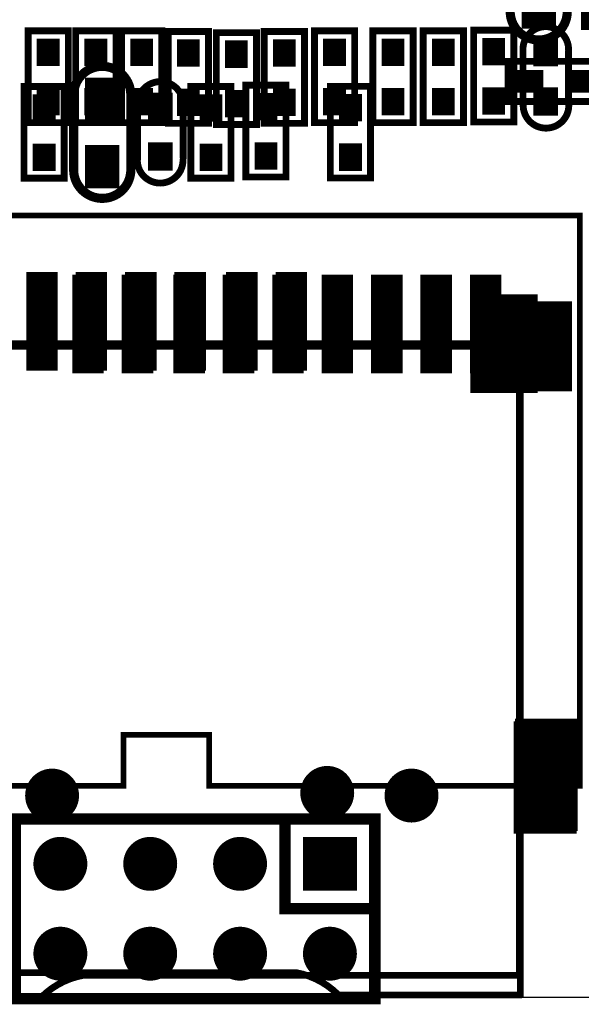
# Model space of a CAD drawing. Extents: x 68 to 180, y 55 to 144.
# Tile 4 of 27: x 111 to 124, y 56 to 78. Entities that reach past the tile are written whole.
import ezdxf

# ---------------------------------------------------------------- set-up
doc = ezdxf.new("R2010")
doc.units = 0
doc.header["$MEASUREMENT"] = 0
doc.layers.get('0').update_dxf_attribs({"linetype": 'CONTINUOUS'})
for name, color, linetype in [('BOARD_OUTLINE_00', 2, 'CONTINUOUS'), ('DRIL_PLTE_THRU_01', 16, 'CONTINUOUS'), ('DRIL_PLTE_THRU_02', 4, 'CONTINUOUS'), ('DRIL_PLTE_THRU_03', 96, 'CONTINUOUS'), ('DRIL_PLTE_THRU_04', 136, 'CONTINUOUS'), ('DRIL_PLTE_THRU_05', 34, 'CONTINUOUS'), ('DRIL_PLTE_THRU_06', 176, 'CONTINUOUS'), ('DRIL_SYMBOL', 2, 'CONTINUOUS'), ('PADS_BOT', 5, 'CONTINUOUS'), ('PADS_INNER', 1, 'CONTINUOUS'), ('PADS_TOP', 1, 'CONTINUOUS'), ('PART_BOT_2DLINE_00', 253, 'CONTINUOUS'), ('PART_TOP_2DLINE_00', 67, 'CONTINUOUS')]:
    doc.layers.add(name, color=color, linetype=linetype)

# ---------------------------------------------------------------- blocks, each defined once
blk = doc.blocks.new('BOARD_5728')
at = {"layer": 'BOARD_OUTLINE_00', "const_width": 0.0254}
blk.add_lwpolyline([(0, -12.664, -0.306685), (1, -11.664), (110.44, -11.664, -0.233627), (111.44, -12.664), (111.44, -92.464, -0.199366), (110.44, -93.464), (1, -93.464, -0.298113), (0, -92.464), (0, -85.073), (12, -85.073), (12, -50.989), (2.337, -50.989), (2.356, -32.194), (0, -32.194)], format="xyb", close=True, dxfattribs=at)
blk = doc.blocks.new('SMOOTH_0$2032')
at = {"const_width": 0.1016}
blk.add_lwpolyline([(-0.0508, 0, 1), (0.0508, 0, 1)], format="xyb", close=True, dxfattribs=at)
blk = doc.blocks.new('PART_BODY_TOP_5734')
at = {"layer": 'PART_TOP_2DLINE_00', "const_width": 0.2032}
blk.add_lwpolyline([(-0.025146, 0.635), (1.575054, 0.635, -1.036434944), (1.575054, -0.635), (-0.025146, -0.635, -1.07236871)], format="xyb", close=True, dxfattribs=at)
at = {"layer": 'PART_TOP_2DLINE_00'}
for p in [(-0.025146, 0.635), (1.575054, 0.635), (-0.025146, -0.635), (1.575054, -0.635)]:
    blk.add_blockref('SMOOTH_0$2032', p, dxfattribs=at)
blk = doc.blocks.new('DRIL_HOLE_0')
blk.add_lwpolyline([(0, 0, 1), (0, 0, 1)], format="xyb", close=True)
blk = doc.blocks.new('PAD_0')
blk.add_lwpolyline([(0, 0, 1), (0, 0, 1)], format="xyb", close=True)
blk = doc.blocks.new('PAD_7')
at = {"const_width": 0.762}
blk.add_lwpolyline([(-0.4826, 0), (0.4826, 0)], dxfattribs=at)
blk = doc.blocks.new('STK_TOP_19')
at = {"layer": 'DRIL_PLTE_THRU_01'}
blk.add_blockref('DRIL_HOLE_0', (0, 0), dxfattribs=at)
at = {"layer": 'DRIL_PLTE_THRU_02'}
blk.add_blockref('DRIL_HOLE_0', (0, 0), dxfattribs=at)
at = {"layer": 'DRIL_PLTE_THRU_03'}
blk.add_blockref('DRIL_HOLE_0', (0, 0), dxfattribs=at)
at = {"layer": 'DRIL_PLTE_THRU_04'}
blk.add_blockref('DRIL_HOLE_0', (0, 0), dxfattribs=at)
at = {"layer": 'DRIL_PLTE_THRU_05'}
blk.add_blockref('DRIL_HOLE_0', (0, 0), dxfattribs=at)
at = {"layer": 'DRIL_PLTE_THRU_06'}
blk.add_blockref('DRIL_HOLE_0', (0, 0), dxfattribs=at)
at = {"layer": 'PADS_BOT'}
blk.add_blockref('PAD_0', (0, 0), dxfattribs=at)
at = {"layer": 'PADS_INNER'}
blk.add_blockref('PAD_0', (0, 0), dxfattribs=at)
at = {"layer": 'PADS_TOP'}
blk.add_blockref('PAD_7', (0, 0), dxfattribs=at)
blk = doc.blocks.new('SYM_TOP_17')
for name, p in [('PART_BODY_TOP_5734', (0, 0)), ('STK_TOP_19', (0, 0)), ('STK_TOP_19', (1.500124, 0))]:
    blk.add_blockref(name, p)
blk = doc.blocks.new('PART_TOP_14')
blk.add_blockref('SYM_TOP_17', (0, 0))
blk = doc.blocks.new('SMOOTH_0$1524')
at = {"const_width": 0.0762}
blk.add_lwpolyline([(-0.0381, 0, 1), (0.0381, 0, 1)], format="xyb", close=True, dxfattribs=at)
blk = doc.blocks.new('PART_BODY_TOP_5761')
at = {"layer": 'PART_TOP_2DLINE_00', "const_width": 0.152}
for points in [[(-7.35, 10), (7.35, 10)], [(-7.35, 10), (-7.35, -4)], [(7.35, 10), (7.35, -4.5)]]:
    blk.add_lwpolyline(points, dxfattribs=at)
blk.add_lwpolyline([(-7.35, -4), (2.35, -4, -0.156149), (3.3, -4.5), (7.35, -4.5)], format="xyb", dxfattribs=at)
at = {"layer": 'PART_TOP_2DLINE_00'}
for p in [(-7.35, 10), (-7.35, 10), (7.35, 10), (7.35, 10), (-7.35, -4), (-7.35, -4), (2.35, -4), (3.3, -4.5), (7.35, -4.5), (7.35, -4.5)]:
    blk.add_blockref('SMOOTH_0$1524', p, dxfattribs=at)
blk = doc.blocks.new('PAD_40')
at = {"const_width": 0.7}
blk.add_lwpolyline([(-1.1, 0), (1.1, 0)], dxfattribs=at)
blk = doc.blocks.new('STK_TOP_56')
at = {"layer": 'DRIL_PLTE_THRU_01'}
blk.add_blockref('DRIL_HOLE_0', (0, 0), dxfattribs=at)
at = {"layer": 'DRIL_PLTE_THRU_02'}
blk.add_blockref('DRIL_HOLE_0', (0, 0), dxfattribs=at)
at = {"layer": 'DRIL_PLTE_THRU_03'}
blk.add_blockref('DRIL_HOLE_0', (0, 0), dxfattribs=at)
at = {"layer": 'DRIL_PLTE_THRU_04'}
blk.add_blockref('DRIL_HOLE_0', (0, 0), dxfattribs=at)
at = {"layer": 'DRIL_PLTE_THRU_05'}
blk.add_blockref('DRIL_HOLE_0', (0, 0), dxfattribs=at)
at = {"layer": 'DRIL_PLTE_THRU_06'}
blk.add_blockref('DRIL_HOLE_0', (0, 0), dxfattribs=at)
at = {"layer": 'PADS_BOT'}
blk.add_blockref('PAD_0', (0, 0), dxfattribs=at)
at = {"layer": 'PADS_INNER'}
blk.add_blockref('PAD_0', (0, 0), dxfattribs=at)
at = {"layer": 'PADS_TOP', "rotation": 90}
blk.add_blockref('PAD_40', (0, 0), dxfattribs=at)
blk = doc.blocks.new('PAD_41')
at = {"const_width": 1.2}
blk.add_lwpolyline([(-1, 0), (1, 0)], dxfattribs=at)
blk = doc.blocks.new('STK_TOP_57')
at = {"layer": 'DRIL_PLTE_THRU_01'}
blk.add_blockref('DRIL_HOLE_0', (0, 0), dxfattribs=at)
at = {"layer": 'DRIL_PLTE_THRU_02'}
blk.add_blockref('DRIL_HOLE_0', (0, 0), dxfattribs=at)
at = {"layer": 'DRIL_PLTE_THRU_03'}
blk.add_blockref('DRIL_HOLE_0', (0, 0), dxfattribs=at)
at = {"layer": 'DRIL_PLTE_THRU_04'}
blk.add_blockref('DRIL_HOLE_0', (0, 0), dxfattribs=at)
at = {"layer": 'DRIL_PLTE_THRU_05'}
blk.add_blockref('DRIL_HOLE_0', (0, 0), dxfattribs=at)
at = {"layer": 'DRIL_PLTE_THRU_06'}
blk.add_blockref('DRIL_HOLE_0', (0, 0), dxfattribs=at)
at = {"layer": 'PADS_BOT'}
blk.add_blockref('PAD_0', (0, 0), dxfattribs=at)
at = {"layer": 'PADS_INNER'}
blk.add_blockref('PAD_0', (0, 0), dxfattribs=at)
at = {"layer": 'PADS_TOP', "rotation": 90}
blk.add_blockref('PAD_41', (0, 0), dxfattribs=at)
blk = doc.blocks.new('PAD_42')
at = {"const_width": 1.397}
blk.add_lwpolyline([(-1.25, 0), (1.25, 0)], dxfattribs=at)
blk = doc.blocks.new('STK_TOP_58')
at = {"layer": 'DRIL_PLTE_THRU_01'}
blk.add_blockref('DRIL_HOLE_0', (0, 0), dxfattribs=at)
at = {"layer": 'DRIL_PLTE_THRU_02'}
blk.add_blockref('DRIL_HOLE_0', (0, 0), dxfattribs=at)
at = {"layer": 'DRIL_PLTE_THRU_03'}
blk.add_blockref('DRIL_HOLE_0', (0, 0), dxfattribs=at)
at = {"layer": 'DRIL_PLTE_THRU_04'}
blk.add_blockref('DRIL_HOLE_0', (0, 0), dxfattribs=at)
at = {"layer": 'DRIL_PLTE_THRU_05'}
blk.add_blockref('DRIL_HOLE_0', (0, 0), dxfattribs=at)
at = {"layer": 'DRIL_PLTE_THRU_06'}
blk.add_blockref('DRIL_HOLE_0', (0, 0), dxfattribs=at)
at = {"layer": 'PADS_BOT'}
blk.add_blockref('PAD_0', (0, 0), dxfattribs=at)
at = {"layer": 'PADS_INNER'}
blk.add_blockref('PAD_0', (0, 0), dxfattribs=at)
at = {"layer": 'PADS_TOP', "rotation": 90}
blk.add_blockref('PAD_42', (0, 0), dxfattribs=at)
blk = doc.blocks.new('PAD_43')
at = {"const_width": 1.5}
blk.add_lwpolyline([(-1.1, 0), (1.1, 0)], dxfattribs=at)
blk = doc.blocks.new('STK_TOP_59')
at = {"layer": 'DRIL_PLTE_THRU_01'}
blk.add_blockref('DRIL_HOLE_0', (0, 0), dxfattribs=at)
at = {"layer": 'DRIL_PLTE_THRU_02'}
blk.add_blockref('DRIL_HOLE_0', (0, 0), dxfattribs=at)
at = {"layer": 'DRIL_PLTE_THRU_03'}
blk.add_blockref('DRIL_HOLE_0', (0, 0), dxfattribs=at)
at = {"layer": 'DRIL_PLTE_THRU_04'}
blk.add_blockref('DRIL_HOLE_0', (0, 0), dxfattribs=at)
at = {"layer": 'DRIL_PLTE_THRU_05'}
blk.add_blockref('DRIL_HOLE_0', (0, 0), dxfattribs=at)
at = {"layer": 'DRIL_PLTE_THRU_06'}
blk.add_blockref('DRIL_HOLE_0', (0, 0), dxfattribs=at)
at = {"layer": 'PADS_BOT'}
blk.add_blockref('PAD_0', (0, 0), dxfattribs=at)
at = {"layer": 'PADS_INNER'}
blk.add_blockref('PAD_0', (0, 0), dxfattribs=at)
at = {"layer": 'PADS_TOP', "rotation": 90}
blk.add_blockref('PAD_43', (0, 0), dxfattribs=at)
blk = doc.blocks.new('DRIL_SYMBOL_1$2')
at = {"layer": 'DRIL_SYMBOL', "const_width": 0.0508}
for points in [[(0, -0.254), (0, 0.254)], [(-0.254, 0), (0.254, 0)]]:
    blk.add_lwpolyline(points, dxfattribs=at)
blk = doc.blocks.new('DRIL_HOLE_1$2')
at = {"const_width": 0.6}
blk.add_lwpolyline([(-0.3, 0, 1), (0.3, 0, 1)], format="xyb", close=True, dxfattribs=at)
blk.add_blockref('DRIL_SYMBOL_1$2', (0, 0))
blk = doc.blocks.new('PAD_11')
at = {"const_width": 0.6}
blk.add_lwpolyline([(0, -0.3, 1), (0, 0.3, 1)], format="xyb", close=True, dxfattribs=at)
blk = doc.blocks.new('STK_TOP_60')
at = {"layer": 'DRIL_PLTE_THRU_01'}
blk.add_blockref('DRIL_HOLE_1$2', (0, 0), dxfattribs=at)
at = {"layer": 'DRIL_PLTE_THRU_02'}
blk.add_blockref('DRIL_HOLE_1$2', (0, 0), dxfattribs=at)
at = {"layer": 'DRIL_PLTE_THRU_03'}
blk.add_blockref('DRIL_HOLE_1$2', (0, 0), dxfattribs=at)
at = {"layer": 'DRIL_PLTE_THRU_04'}
blk.add_blockref('DRIL_HOLE_1$2', (0, 0), dxfattribs=at)
at = {"layer": 'DRIL_PLTE_THRU_05'}
blk.add_blockref('DRIL_HOLE_1$2', (0, 0), dxfattribs=at)
at = {"layer": 'DRIL_PLTE_THRU_06'}
blk.add_blockref('DRIL_HOLE_1$2', (0, 0), dxfattribs=at)
at = {"layer": 'PADS_BOT'}
blk.add_blockref('PAD_11', (0, 0), dxfattribs=at)
at = {"layer": 'PADS_INNER'}
blk.add_blockref('PAD_11', (0, 0), dxfattribs=at)
at = {"layer": 'PADS_TOP'}
blk.add_blockref('PAD_11', (0, 0), dxfattribs=at)
blk = doc.blocks.new('SYM_TOP_44')
for name, p in [('STK_TOP_56', (-6.6, 10.5)), ('STK_TOP_56', (-5.5, 10.5)), ('STK_TOP_56', (-4.4, 10.5)), ('STK_TOP_56', (-3.3, 10.5)), ('STK_TOP_56', (-2.2, 10.5)), ('STK_TOP_56', (-1.1, 10.5)), ('STK_TOP_56', (0, 10.5)), ('STK_TOP_56', (1.15, 10.5)), ('STK_TOP_56', (2.25, 10.5)), ('STK_TOP_59', (6.985, 9.99998)), ('STK_TOP_57', (-7.9248, 9.99998)), ('PART_BODY_TOP_5761', (0, 0)), ('STK_TOP_58', (-7.9248, 0.40005)), ('STK_TOP_58', (7.9248, 0.40005)), ('STK_TOP_60', (-4.95, 0)), ('STK_TOP_60', (3.05, 0))]:
    blk.add_blockref(name, p)
blk = doc.blocks.new('PART_TOP_92')
blk.add_blockref('SYM_TOP_44', (0, 0))
blk = doc.blocks.new('PART_BODY_BOT_5761')
at = {"layer": 'PART_BOT_2DLINE_00', "const_width": 0.152}
for points in [[(-7.35, 10), (7.35, 10)], [(-7.35, 10), (-7.35, -4)], [(7.35, 10), (7.35, -4.5)]]:
    blk.add_lwpolyline(points, dxfattribs=at)
blk.add_lwpolyline([(-7.35, -4), (2.35, -4, -0.156149), (3.3, -4.5), (7.35, -4.5)], format="xyb", dxfattribs=at)
at = {"layer": 'PART_BOT_2DLINE_00'}
for p in [(-7.35, 10), (-7.35, 10), (7.35, 10), (7.35, 10), (-7.35, -4), (-7.35, -4), (2.35, -4), (3.3, -4.5), (7.35, -4.5), (7.35, -4.5)]:
    blk.add_blockref('SMOOTH_0$1524', p, dxfattribs=at)
blk = doc.blocks.new('STK_BOT_56')
at = {"layer": 'DRIL_PLTE_THRU_01'}
blk.add_blockref('DRIL_HOLE_0', (0, 0), dxfattribs=at)
at = {"layer": 'DRIL_PLTE_THRU_02'}
blk.add_blockref('DRIL_HOLE_0', (0, 0), dxfattribs=at)
at = {"layer": 'DRIL_PLTE_THRU_03'}
blk.add_blockref('DRIL_HOLE_0', (0, 0), dxfattribs=at)
at = {"layer": 'DRIL_PLTE_THRU_04'}
blk.add_blockref('DRIL_HOLE_0', (0, 0), dxfattribs=at)
at = {"layer": 'DRIL_PLTE_THRU_05'}
blk.add_blockref('DRIL_HOLE_0', (0, 0), dxfattribs=at)
at = {"layer": 'DRIL_PLTE_THRU_06'}
blk.add_blockref('DRIL_HOLE_0', (0, 0), dxfattribs=at)
at = {"layer": 'PADS_BOT', "rotation": 90}
blk.add_blockref('PAD_40', (0, 0), dxfattribs=at)
at = {"layer": 'PADS_INNER'}
blk.add_blockref('PAD_0', (0, 0), dxfattribs=at)
at = {"layer": 'PADS_TOP'}
blk.add_blockref('PAD_0', (0, 0), dxfattribs=at)
blk = doc.blocks.new('STK_BOT_57')
at = {"layer": 'DRIL_PLTE_THRU_01'}
blk.add_blockref('DRIL_HOLE_0', (0, 0), dxfattribs=at)
at = {"layer": 'DRIL_PLTE_THRU_02'}
blk.add_blockref('DRIL_HOLE_0', (0, 0), dxfattribs=at)
at = {"layer": 'DRIL_PLTE_THRU_03'}
blk.add_blockref('DRIL_HOLE_0', (0, 0), dxfattribs=at)
at = {"layer": 'DRIL_PLTE_THRU_04'}
blk.add_blockref('DRIL_HOLE_0', (0, 0), dxfattribs=at)
at = {"layer": 'DRIL_PLTE_THRU_05'}
blk.add_blockref('DRIL_HOLE_0', (0, 0), dxfattribs=at)
at = {"layer": 'DRIL_PLTE_THRU_06'}
blk.add_blockref('DRIL_HOLE_0', (0, 0), dxfattribs=at)
at = {"layer": 'PADS_BOT', "rotation": 90}
blk.add_blockref('PAD_41', (0, 0), dxfattribs=at)
at = {"layer": 'PADS_INNER'}
blk.add_blockref('PAD_0', (0, 0), dxfattribs=at)
at = {"layer": 'PADS_TOP'}
blk.add_blockref('PAD_0', (0, 0), dxfattribs=at)
blk = doc.blocks.new('STK_BOT_58')
at = {"layer": 'DRIL_PLTE_THRU_01'}
blk.add_blockref('DRIL_HOLE_0', (0, 0), dxfattribs=at)
at = {"layer": 'DRIL_PLTE_THRU_02'}
blk.add_blockref('DRIL_HOLE_0', (0, 0), dxfattribs=at)
at = {"layer": 'DRIL_PLTE_THRU_03'}
blk.add_blockref('DRIL_HOLE_0', (0, 0), dxfattribs=at)
at = {"layer": 'DRIL_PLTE_THRU_04'}
blk.add_blockref('DRIL_HOLE_0', (0, 0), dxfattribs=at)
at = {"layer": 'DRIL_PLTE_THRU_05'}
blk.add_blockref('DRIL_HOLE_0', (0, 0), dxfattribs=at)
at = {"layer": 'DRIL_PLTE_THRU_06'}
blk.add_blockref('DRIL_HOLE_0', (0, 0), dxfattribs=at)
at = {"layer": 'PADS_BOT', "rotation": 90}
blk.add_blockref('PAD_42', (0, 0), dxfattribs=at)
at = {"layer": 'PADS_INNER'}
blk.add_blockref('PAD_0', (0, 0), dxfattribs=at)
at = {"layer": 'PADS_TOP'}
blk.add_blockref('PAD_0', (0, 0), dxfattribs=at)
blk = doc.blocks.new('STK_BOT_59')
at = {"layer": 'DRIL_PLTE_THRU_01'}
blk.add_blockref('DRIL_HOLE_0', (0, 0), dxfattribs=at)
at = {"layer": 'DRIL_PLTE_THRU_02'}
blk.add_blockref('DRIL_HOLE_0', (0, 0), dxfattribs=at)
at = {"layer": 'DRIL_PLTE_THRU_03'}
blk.add_blockref('DRIL_HOLE_0', (0, 0), dxfattribs=at)
at = {"layer": 'DRIL_PLTE_THRU_04'}
blk.add_blockref('DRIL_HOLE_0', (0, 0), dxfattribs=at)
at = {"layer": 'DRIL_PLTE_THRU_05'}
blk.add_blockref('DRIL_HOLE_0', (0, 0), dxfattribs=at)
at = {"layer": 'DRIL_PLTE_THRU_06'}
blk.add_blockref('DRIL_HOLE_0', (0, 0), dxfattribs=at)
at = {"layer": 'PADS_BOT', "rotation": 90}
blk.add_blockref('PAD_43', (0, 0), dxfattribs=at)
at = {"layer": 'PADS_INNER'}
blk.add_blockref('PAD_0', (0, 0), dxfattribs=at)
at = {"layer": 'PADS_TOP'}
blk.add_blockref('PAD_0', (0, 0), dxfattribs=at)
blk = doc.blocks.new('STK_BOT_60')
at = {"layer": 'DRIL_PLTE_THRU_01'}
blk.add_blockref('DRIL_HOLE_1$2', (0, 0), dxfattribs=at)
at = {"layer": 'DRIL_PLTE_THRU_02'}
blk.add_blockref('DRIL_HOLE_1$2', (0, 0), dxfattribs=at)
at = {"layer": 'DRIL_PLTE_THRU_03'}
blk.add_blockref('DRIL_HOLE_1$2', (0, 0), dxfattribs=at)
at = {"layer": 'DRIL_PLTE_THRU_04'}
blk.add_blockref('DRIL_HOLE_1$2', (0, 0), dxfattribs=at)
at = {"layer": 'DRIL_PLTE_THRU_05'}
blk.add_blockref('DRIL_HOLE_1$2', (0, 0), dxfattribs=at)
at = {"layer": 'DRIL_PLTE_THRU_06'}
blk.add_blockref('DRIL_HOLE_1$2', (0, 0), dxfattribs=at)
at = {"layer": 'PADS_BOT'}
blk.add_blockref('PAD_11', (0, 0), dxfattribs=at)
at = {"layer": 'PADS_INNER'}
blk.add_blockref('PAD_11', (0, 0), dxfattribs=at)
at = {"layer": 'PADS_TOP'}
blk.add_blockref('PAD_11', (0, 0), dxfattribs=at)
blk = doc.blocks.new('SYM_BOT_44')
for name, p in [('STK_BOT_56', (-6.6, 10.5)), ('STK_BOT_56', (-5.5, 10.5)), ('STK_BOT_56', (-4.4, 10.5)), ('STK_BOT_56', (-3.3, 10.5)), ('STK_BOT_56', (-2.2, 10.5)), ('STK_BOT_56', (-1.1, 10.5)), ('STK_BOT_56', (0, 10.5)), ('STK_BOT_56', (1.15, 10.5)), ('STK_BOT_56', (2.25, 10.5)), ('STK_BOT_59', (6.985, 9.99998)), ('STK_BOT_57', (-7.9248, 9.99998)), ('PART_BODY_BOT_5761', (0, 0)), ('STK_BOT_58', (-7.9248, 0.40005)), ('STK_BOT_58', (7.9248, 0.40005)), ('STK_BOT_60', (-4.95, 0)), ('STK_BOT_60', (3.05, 0))]:
    blk.add_blockref(name, p)
blk = doc.blocks.new('PART_BOT_93')
blk.add_blockref('SYM_BOT_44', (0, 0))
blk = doc.blocks.new('PART_BODY_TOP_5731')
at = {"layer": 'PART_TOP_2DLINE_00', "const_width": 0.152}
blk.add_lwpolyline([(-1.028, -0.449), (-1.028, 0.446), (1.015, 0.446), (1.015, -0.449)], close=True, dxfattribs=at)
at = {"layer": 'PART_TOP_2DLINE_00'}
for p in [(-1.028, 0.446), (1.015, 0.446), (-1.028, -0.449), (1.015, -0.449)]:
    blk.add_blockref('SMOOTH_0$1524', p, dxfattribs=at)
blk = doc.blocks.new('PAD_1')
at = {"const_width": 0.508}
blk.add_lwpolyline([(-0.305, 0), (0.305, 0)], dxfattribs=at)
blk = doc.blocks.new('STK_TOP_14')
at = {"layer": 'DRIL_PLTE_THRU_01'}
blk.add_blockref('DRIL_HOLE_0', (0, 0), dxfattribs=at)
at = {"layer": 'DRIL_PLTE_THRU_02'}
blk.add_blockref('DRIL_HOLE_0', (0, 0), dxfattribs=at)
at = {"layer": 'DRIL_PLTE_THRU_03'}
blk.add_blockref('DRIL_HOLE_0', (0, 0), dxfattribs=at)
at = {"layer": 'DRIL_PLTE_THRU_04'}
blk.add_blockref('DRIL_HOLE_0', (0, 0), dxfattribs=at)
at = {"layer": 'DRIL_PLTE_THRU_05'}
blk.add_blockref('DRIL_HOLE_0', (0, 0), dxfattribs=at)
at = {"layer": 'DRIL_PLTE_THRU_06'}
blk.add_blockref('DRIL_HOLE_0', (0, 0), dxfattribs=at)
at = {"layer": 'PADS_BOT'}
blk.add_blockref('PAD_0', (0, 0), dxfattribs=at)
at = {"layer": 'PADS_INNER'}
blk.add_blockref('PAD_0', (0, 0), dxfattribs=at)
at = {"layer": 'PADS_TOP'}
blk.add_blockref('PAD_1', (0, 0), dxfattribs=at)
blk = doc.blocks.new('SYM_TOP_14')
for name, p in [('PART_BODY_TOP_5731', (0, 0)), ('STK_TOP_14', (-0.55, 0)), ('STK_TOP_14', (0.55, 0))]:
    blk.add_blockref(name, p)
blk = doc.blocks.new('PART_TOP_145')
blk.add_blockref('SYM_TOP_14', (0, 0))
blk = doc.blocks.new('PART_BODY_BOT_5731')
at = {"layer": 'PART_BOT_2DLINE_00', "const_width": 0.152}
blk.add_lwpolyline([(-1.028, -0.449), (-1.028, 0.446), (1.015, 0.446), (1.015, -0.449)], close=True, dxfattribs=at)
at = {"layer": 'PART_BOT_2DLINE_00'}
for p in [(-1.028, 0.446), (1.015, 0.446), (-1.028, -0.449), (1.015, -0.449)]:
    blk.add_blockref('SMOOTH_0$1524', p, dxfattribs=at)
blk = doc.blocks.new('STK_BOT_14')
at = {"layer": 'DRIL_PLTE_THRU_01'}
blk.add_blockref('DRIL_HOLE_0', (0, 0), dxfattribs=at)
at = {"layer": 'DRIL_PLTE_THRU_02'}
blk.add_blockref('DRIL_HOLE_0', (0, 0), dxfattribs=at)
at = {"layer": 'DRIL_PLTE_THRU_03'}
blk.add_blockref('DRIL_HOLE_0', (0, 0), dxfattribs=at)
at = {"layer": 'DRIL_PLTE_THRU_04'}
blk.add_blockref('DRIL_HOLE_0', (0, 0), dxfattribs=at)
at = {"layer": 'DRIL_PLTE_THRU_05'}
blk.add_blockref('DRIL_HOLE_0', (0, 0), dxfattribs=at)
at = {"layer": 'DRIL_PLTE_THRU_06'}
blk.add_blockref('DRIL_HOLE_0', (0, 0), dxfattribs=at)
at = {"layer": 'PADS_BOT'}
blk.add_blockref('PAD_1', (0, 0), dxfattribs=at)
at = {"layer": 'PADS_INNER'}
blk.add_blockref('PAD_0', (0, 0), dxfattribs=at)
at = {"layer": 'PADS_TOP'}
blk.add_blockref('PAD_0', (0, 0), dxfattribs=at)
blk = doc.blocks.new('SYM_BOT_14')
for name, p in [('PART_BODY_BOT_5731', (0, 0)), ('STK_BOT_14', (-0.55, 0)), ('STK_BOT_14', (0.55, 0))]:
    blk.add_blockref(name, p)
blk = doc.blocks.new('PART_BOT_146')
blk.add_blockref('SYM_BOT_14', (0, 0))
blk = doc.blocks.new('PART_TOP_147')
blk.add_blockref('SYM_TOP_14', (0, 0))
blk = doc.blocks.new('PART_BOT_148')
blk.add_blockref('SYM_BOT_14', (0, 0))
blk = doc.blocks.new('PART_BOT_149')
blk.add_blockref('SYM_BOT_14', (0, 0))
blk = doc.blocks.new('PART_BOT_150')
blk.add_blockref('SYM_BOT_14', (0, 0))
blk = doc.blocks.new('PART_TOP_151')
blk.add_blockref('SYM_TOP_14', (0, 0))
blk = doc.blocks.new('PART_BOT_152')
blk.add_blockref('SYM_BOT_14', (0, 0))
blk = doc.blocks.new('PART_TOP_153')
blk.add_blockref('SYM_TOP_14', (0, 0))
blk = doc.blocks.new('PART_BOT_155')
blk.add_blockref('SYM_BOT_14', (0, 0))
blk = doc.blocks.new('PART_BOT_156')
blk.add_blockref('SYM_BOT_14', (0, 0))
blk = doc.blocks.new('PART_BOT_160')
blk.add_blockref('SYM_BOT_14', (0, 0))
blk = doc.blocks.new('PART_BOT_161')
blk.add_blockref('SYM_BOT_14', (0, 0))
blk = doc.blocks.new('PART_BOT_163')
blk.add_blockref('SYM_BOT_14', (0, 0))
blk = doc.blocks.new('PART_TOP_195')
blk.add_blockref('SYM_TOP_14', (0, 0))
blk = doc.blocks.new('SMOOTH_0$150114')
at = {"const_width": 0.075057}
blk.add_lwpolyline([(-0.037528, 0, 1), (0.037528, 0, 1)], format="xyb", close=True, dxfattribs=at)
blk = doc.blocks.new('PART_BODY_TOP_5781')
at = {"layer": 'PART_TOP_2DLINE_00', "const_width": 0.15}
blk.add_lwpolyline([(-1.275, 0.6), (1.35, 0.6), (1.35, -0.6), (-1.35, -0.6), (-1.35, 0.6), (-1.206, 0.6)], close=True, dxfattribs=at)
blk.add_lwpolyline([(-0.783, -0.312, 1), (-1.117, -0.312, 1)], format="xyb", close=True, dxfattribs=at)
at = {"layer": 'PART_TOP_2DLINE_00'}
for p in [(-1.35, 0.6), (-1.275, 0.6), (-1.206, 0.6), (1.35, 0.6), (-1.35, -0.6), (1.35, -0.6)]:
    blk.add_blockref('SMOOTH_0$150114', p, dxfattribs=at)
blk = doc.blocks.new('PAD_65')
at = {"const_width": 0.4}
blk.add_lwpolyline([(-0.45, 0), (0.45, 0)], dxfattribs=at)
blk = doc.blocks.new('STK_TOP_87')
at = {"layer": 'DRIL_PLTE_THRU_01'}
blk.add_blockref('DRIL_HOLE_0', (0, 0), dxfattribs=at)
at = {"layer": 'DRIL_PLTE_THRU_02'}
blk.add_blockref('DRIL_HOLE_0', (0, 0), dxfattribs=at)
at = {"layer": 'DRIL_PLTE_THRU_03'}
blk.add_blockref('DRIL_HOLE_0', (0, 0), dxfattribs=at)
at = {"layer": 'DRIL_PLTE_THRU_04'}
blk.add_blockref('DRIL_HOLE_0', (0, 0), dxfattribs=at)
at = {"layer": 'DRIL_PLTE_THRU_05'}
blk.add_blockref('DRIL_HOLE_0', (0, 0), dxfattribs=at)
at = {"layer": 'DRIL_PLTE_THRU_06'}
blk.add_blockref('DRIL_HOLE_0', (0, 0), dxfattribs=at)
at = {"layer": 'PADS_BOT'}
blk.add_blockref('PAD_0', (0, 0), dxfattribs=at)
at = {"layer": 'PADS_INNER'}
blk.add_blockref('PAD_0', (0, 0), dxfattribs=at)
at = {"layer": 'PADS_TOP', "rotation": 90}
blk.add_blockref('PAD_65', (0, 0), dxfattribs=at)
blk = doc.blocks.new('SYM_TOP_64')
for name, p in [('STK_TOP_87', (-0.95, 1.35)), ('STK_TOP_87', (0.95, 1.35)), ('PART_BODY_TOP_5781', (0, 0)), ('STK_TOP_87', (-0.95, -1.35)), ('STK_TOP_87', (0, -1.35)), ('STK_TOP_87', (0.95, -1.35))]:
    blk.add_blockref(name, p)
blk = doc.blocks.new('PART_TOP_250')
blk.add_blockref('SYM_TOP_64', (0, 0))
blk = doc.blocks.new('SMOOTH_0$127')
at = {"const_width": 0.0635}
blk.add_lwpolyline([(-0.03175, 0, 1), (0.03175, 0, 1)], format="xyb", close=True, dxfattribs=at)
blk = doc.blocks.new('PART_BODY_BOT_5788')
at = {"layer": 'PART_BOT_2DLINE_00', "const_width": 0.127}
for points in [[(-1.813, 11.049), (-1.813, 12.319)], [(3.267, 11.049), (3.267, 12.319)], [(-4.226, 11.049), (-4.226, 11.684)], [(0.727, 11.049), (0.727, 11.684)], [(5.68, 11.049), (5.68, 11.684)], [(-5.75, -10.922), (-5.115, -11.557), (-6.385, -11.557), (-5.75, -10.922)], [(-3.718, -11.049), (-3.718, -11.684)], [(-1.305, -11.049), (-1.305, -12.319)], [(1.235, -11.049), (1.235, -11.684)], [(3.775, -11.049), (3.775, -12.319)]]:
    blk.add_lwpolyline(points, dxfattribs=at)
blk.add_lwpolyline([(-6.385, -8.509), (-6.385, -1.524), (-5.25, -1.524), (-5.25, 0.381), (-6.385, 0.381), (-6.385, 8.636), (6.315, 8.636), (6.315, -8.509)], close=True, dxfattribs=at)
blk.add_lwpolyline([(-4.74975, -7.27888, 1), (-5.75, -7.27888, 1)], format="xyb", close=True, dxfattribs=at)
at = {"layer": 'PART_BOT_2DLINE_00'}
for p in [(-1.813, 12.319), (3.267, 12.319), (-4.226, 11.684), (0.727, 11.684), (5.68, 11.684), (-4.226, 11.049), (-1.813, 11.049), (0.727, 11.049), (3.267, 11.049), (5.68, 11.049), (-6.385, 8.636), (6.315, 8.636), (-6.385, 0.381), (-5.25, 0.381), (-6.385, -1.524), (-5.25, -1.524), (-6.385, -8.509), (6.315, -8.509), (-5.75, -10.922), (-5.75, -10.922), (-3.718, -11.049), (-1.305, -11.049), (1.235, -11.049), (3.775, -11.049), (-6.385, -11.557), (-5.115, -11.557), (-3.718, -11.684), (1.235, -11.684), (-1.305, -12.319), (3.775, -12.319)]:
    blk.add_blockref('SMOOTH_0$127', p, dxfattribs=at)
blk = doc.blocks.new('PAD_71')
at = {"const_width": 0.127}
blk.add_lwpolyline([(-0.635, -0.0635), (0.635, -0.0635, 1), (0.635, 0.0635), (-0.635, 0.0635, 1)], format="xyb", close=True, dxfattribs=at)
blk = doc.blocks.new('STK_BOT_101')
at = {"layer": 'DRIL_PLTE_THRU_01'}
blk.add_blockref('DRIL_HOLE_0', (0, 0), dxfattribs=at)
at = {"layer": 'DRIL_PLTE_THRU_02'}
blk.add_blockref('DRIL_HOLE_0', (0, 0), dxfattribs=at)
at = {"layer": 'DRIL_PLTE_THRU_03'}
blk.add_blockref('DRIL_HOLE_0', (0, 0), dxfattribs=at)
at = {"layer": 'DRIL_PLTE_THRU_04'}
blk.add_blockref('DRIL_HOLE_0', (0, 0), dxfattribs=at)
at = {"layer": 'DRIL_PLTE_THRU_05'}
blk.add_blockref('DRIL_HOLE_0', (0, 0), dxfattribs=at)
at = {"layer": 'DRIL_PLTE_THRU_06'}
blk.add_blockref('DRIL_HOLE_0', (0, 0), dxfattribs=at)
at = {"layer": 'PADS_BOT', "rotation": 90}
blk.add_blockref('PAD_71', (0, 0), dxfattribs=at)
at = {"layer": 'PADS_INNER'}
blk.add_blockref('PAD_0', (0, 0), dxfattribs=at)
at = {"layer": 'PADS_TOP'}
blk.add_blockref('PAD_0', (0, 0), dxfattribs=at)
blk = doc.blocks.new('SYM_BOT_71')
for name, p in [('PART_BODY_BOT_5788', (0, 0)), ('STK_BOT_101', (-5.75, 9.779)), ('STK_BOT_101', (-5.25, 9.779)), ('STK_BOT_101', (-4.75, 9.779)), ('STK_BOT_101', (-4.25, 9.779)), ('STK_BOT_101', (-3.75, 9.779)), ('STK_BOT_101', (-3.25, 9.779)), ('STK_BOT_101', (-2.75001, 9.779)), ('STK_BOT_101', (-2.25, 9.779)), ('STK_BOT_101', (-1.75, 9.779)), ('STK_BOT_101', (-1.25, 9.779)), ('STK_BOT_101', (-0.75, 9.779)), ('STK_BOT_101', (-0.25, 9.779)), ('STK_BOT_101', (0.24999, 9.779)), ('STK_BOT_101', (0.75, 9.779)), ('STK_BOT_101', (1.25, 9.779)), ('STK_BOT_101', (1.75, 9.779)), ('STK_BOT_101', (2.25, 9.779)), ('STK_BOT_101', (2.75, 9.779)), ('STK_BOT_101', (3.25, 9.779)), ('STK_BOT_101', (3.75, 9.779)), ('STK_BOT_101', (4.25, 9.779)), ('STK_BOT_101', (4.75, 9.779)), ('STK_BOT_101', (5.25, 9.779)), ('STK_BOT_101', (5.75, 9.779)), ('STK_BOT_101', (-5.75, -9.779)), ('STK_BOT_101', (-5.25, -9.779)), ('STK_BOT_101', (-4.75, -9.779)), ('STK_BOT_101', (-4.25, -9.779)), ('STK_BOT_101', (-3.75, -9.779)), ('STK_BOT_101', (-3.25, -9.779)), ('STK_BOT_101', (-2.75, -9.779)), ('STK_BOT_101', (-2.25, -9.779)), ('STK_BOT_101', (-1.75, -9.779)), ('STK_BOT_101', (-1.25, -9.779)), ('STK_BOT_101', (-0.75, -9.779)), ('STK_BOT_101', (-0.25, -9.779)), ('STK_BOT_101', (0.25, -9.779)), ('STK_BOT_101', (0.75, -9.779)), ('STK_BOT_101', (1.25, -9.779)), ('STK_BOT_101', (1.75, -9.779)), ('STK_BOT_101', (2.25, -9.779)), ('STK_BOT_101', (2.75, -9.779)), ('STK_BOT_101', (3.25, -9.779)), ('STK_BOT_101', (3.75, -9.779)), ('STK_BOT_101', (4.25, -9.779)), ('STK_BOT_101', (4.75, -9.779)), ('STK_BOT_101', (5.25, -9.779)), ('STK_BOT_101', (5.75, -9.779))]:
    blk.add_blockref(name, p)
blk = doc.blocks.new('PART_BOT_257')
blk.add_blockref('SYM_BOT_71', (0, 0))
blk = doc.blocks.new('PART_BODY_TOP_5792')
at = {"layer": 'PART_TOP_2DLINE_00', "const_width": 0.1524}
for points in [[(-0.6096, -0.508, -1), (-0.6096, 0.508)], [(0.633804, 0.502572, -1), (0.633804, -0.513428)]]:
    blk.add_lwpolyline(points, format="xyb", dxfattribs=at)
for points in [[(-0.6096, 0.508), (0.5842, 0.508)], [(-0.5842, -0.508), (0.6096, -0.508)]]:
    blk.add_lwpolyline(points, dxfattribs=at)
at = {"layer": 'PART_TOP_2DLINE_00'}
for p in [(-0.6096, 0.508), (-0.6096, 0.508), (0.5842, 0.508), (0.633804, 0.502572), (-0.6096, -0.508), (-0.5842, -0.508), (0.6096, -0.508), (0.633804, -0.513428)]:
    blk.add_blockref('SMOOTH_0$1524', p, dxfattribs=at)
blk = doc.blocks.new('PAD_79')
at = {"const_width": 0.55}
blk.add_lwpolyline([(-0.3175, 0), (0.3175, 0)], dxfattribs=at)
blk = doc.blocks.new('STK_TOP_110')
at = {"layer": 'DRIL_PLTE_THRU_01'}
blk.add_blockref('DRIL_HOLE_0', (0, 0), dxfattribs=at)
at = {"layer": 'DRIL_PLTE_THRU_02'}
blk.add_blockref('DRIL_HOLE_0', (0, 0), dxfattribs=at)
at = {"layer": 'DRIL_PLTE_THRU_03'}
blk.add_blockref('DRIL_HOLE_0', (0, 0), dxfattribs=at)
at = {"layer": 'DRIL_PLTE_THRU_04'}
blk.add_blockref('DRIL_HOLE_0', (0, 0), dxfattribs=at)
at = {"layer": 'DRIL_PLTE_THRU_05'}
blk.add_blockref('DRIL_HOLE_0', (0, 0), dxfattribs=at)
at = {"layer": 'DRIL_PLTE_THRU_06'}
blk.add_blockref('DRIL_HOLE_0', (0, 0), dxfattribs=at)
at = {"layer": 'PADS_BOT'}
blk.add_blockref('PAD_0', (0, 0), dxfattribs=at)
at = {"layer": 'PADS_INNER'}
blk.add_blockref('PAD_0', (0, 0), dxfattribs=at)
at = {"layer": 'PADS_TOP'}
blk.add_blockref('PAD_79', (0, 0), dxfattribs=at)
blk = doc.blocks.new('SYM_TOP_75')
for name, p in [('PART_BODY_TOP_5792', (0, 0)), ('STK_TOP_110', (-0.55, 0)), ('STK_TOP_110', (0.55, 0))]:
    blk.add_blockref(name, p)
blk = doc.blocks.new('PART_TOP_326')
blk.add_blockref('SYM_TOP_75', (0, 0))
blk = doc.blocks.new('PART_BODY_BOT_5792')
at = {"layer": 'PART_BOT_2DLINE_00', "const_width": 0.1524}
for points in [[(-0.6096, -0.508, -1), (-0.6096, 0.508)], [(0.633804, 0.502572, -1), (0.633804, -0.513428)]]:
    blk.add_lwpolyline(points, format="xyb", dxfattribs=at)
for points in [[(-0.6096, 0.508), (0.5842, 0.508)], [(-0.5842, -0.508), (0.6096, -0.508)]]:
    blk.add_lwpolyline(points, dxfattribs=at)
at = {"layer": 'PART_BOT_2DLINE_00'}
for p in [(-0.6096, 0.508), (-0.6096, 0.508), (0.5842, 0.508), (0.633804, 0.502572), (-0.6096, -0.508), (-0.5842, -0.508), (0.6096, -0.508), (0.633804, -0.513428)]:
    blk.add_blockref('SMOOTH_0$1524', p, dxfattribs=at)
blk = doc.blocks.new('STK_BOT_110')
at = {"layer": 'DRIL_PLTE_THRU_01'}
blk.add_blockref('DRIL_HOLE_0', (0, 0), dxfattribs=at)
at = {"layer": 'DRIL_PLTE_THRU_02'}
blk.add_blockref('DRIL_HOLE_0', (0, 0), dxfattribs=at)
at = {"layer": 'DRIL_PLTE_THRU_03'}
blk.add_blockref('DRIL_HOLE_0', (0, 0), dxfattribs=at)
at = {"layer": 'DRIL_PLTE_THRU_04'}
blk.add_blockref('DRIL_HOLE_0', (0, 0), dxfattribs=at)
at = {"layer": 'DRIL_PLTE_THRU_05'}
blk.add_blockref('DRIL_HOLE_0', (0, 0), dxfattribs=at)
at = {"layer": 'DRIL_PLTE_THRU_06'}
blk.add_blockref('DRIL_HOLE_0', (0, 0), dxfattribs=at)
at = {"layer": 'PADS_BOT'}
blk.add_blockref('PAD_79', (0, 0), dxfattribs=at)
at = {"layer": 'PADS_INNER'}
blk.add_blockref('PAD_0', (0, 0), dxfattribs=at)
at = {"layer": 'PADS_TOP'}
blk.add_blockref('PAD_0', (0, 0), dxfattribs=at)
blk = doc.blocks.new('SYM_BOT_75')
for name, p in [('PART_BODY_BOT_5792', (0, 0)), ('STK_BOT_110', (-0.55, 0)), ('STK_BOT_110', (0.55, 0))]:
    blk.add_blockref(name, p)
blk = doc.blocks.new('PART_BOT_327')
blk.add_blockref('SYM_BOT_75', (0, 0))
blk = doc.blocks.new('PART_TOP_450')
blk.add_blockref('SYM_TOP_17', (0, 0))
blk = doc.blocks.new('SMOOTH_0$254')
at = {"const_width": 0.127}
blk.add_lwpolyline([(-0.0635, 0, 1), (0.0635, 0, 1)], format="xyb", close=True, dxfattribs=at)
blk = doc.blocks.new('PART_BODY_TOP_5798')
at = {"layer": 'PART_TOP_2DLINE_00', "const_width": 0.254}
for points in [[(-1, 3), (7, 3), (7, -1), (-1, -1)], [(-1, 1), (1, 1), (1, -1), (-1, -1)]]:
    blk.add_lwpolyline(points, close=True, dxfattribs=at)
at = {"layer": 'PART_TOP_2DLINE_00'}
for p in [(-1, 3), (7, 3), (-1, 1), (1, 1), (-1, -1), (-1, -1), (1, -1), (7, -1)]:
    blk.add_blockref('SMOOTH_0$254', p, dxfattribs=at)
blk = doc.blocks.new('DRIL_SYMBOL_0$8')
at = {"layer": 'DRIL_SYMBOL', "const_width": 0.0508}
for points in [[(0, -0.254), (0, 0.254)], [(-0.254, 0), (0.254, 0)]]:
    blk.add_lwpolyline(points, dxfattribs=at)
blk = doc.blocks.new('DRIL_HOLE_0$8')
at = {"const_width": 0.4}
blk.add_lwpolyline([(-0.2, 0, 1), (0.2, 0, 1)], format="xyb", close=True, dxfattribs=at)
blk.add_blockref('DRIL_SYMBOL_0$8', (0, 0))
blk = doc.blocks.new('PAD_12')
at = {"const_width": 1.2}
blk.add_lwpolyline([(-0.6, 0), (0.6, 0)], dxfattribs=at)
blk = doc.blocks.new('STK_TOP_115')
at = {"layer": 'DRIL_PLTE_THRU_01'}
blk.add_blockref('DRIL_HOLE_0$8', (0, 0), dxfattribs=at)
at = {"layer": 'DRIL_PLTE_THRU_02'}
blk.add_blockref('DRIL_HOLE_0$8', (0, 0), dxfattribs=at)
at = {"layer": 'DRIL_PLTE_THRU_03'}
blk.add_blockref('DRIL_HOLE_0$8', (0, 0), dxfattribs=at)
at = {"layer": 'DRIL_PLTE_THRU_04'}
blk.add_blockref('DRIL_HOLE_0$8', (0, 0), dxfattribs=at)
at = {"layer": 'DRIL_PLTE_THRU_05'}
blk.add_blockref('DRIL_HOLE_0$8', (0, 0), dxfattribs=at)
at = {"layer": 'DRIL_PLTE_THRU_06'}
blk.add_blockref('DRIL_HOLE_0$8', (0, 0), dxfattribs=at)
at = {"layer": 'PADS_BOT'}
blk.add_blockref('PAD_12', (0, 0), dxfattribs=at)
at = {"layer": 'PADS_INNER'}
blk.add_blockref('PAD_12', (0, 0), dxfattribs=at)
at = {"layer": 'PADS_TOP'}
blk.add_blockref('PAD_12', (0, 0), dxfattribs=at)
blk = doc.blocks.new('STK_TOP_29')
at = {"layer": 'DRIL_PLTE_THRU_01'}
blk.add_blockref('DRIL_HOLE_0$8', (0, 0), dxfattribs=at)
at = {"layer": 'DRIL_PLTE_THRU_02'}
blk.add_blockref('DRIL_HOLE_0$8', (0, 0), dxfattribs=at)
at = {"layer": 'DRIL_PLTE_THRU_03'}
blk.add_blockref('DRIL_HOLE_0$8', (0, 0), dxfattribs=at)
at = {"layer": 'DRIL_PLTE_THRU_04'}
blk.add_blockref('DRIL_HOLE_0$8', (0, 0), dxfattribs=at)
at = {"layer": 'DRIL_PLTE_THRU_05'}
blk.add_blockref('DRIL_HOLE_0$8', (0, 0), dxfattribs=at)
at = {"layer": 'DRIL_PLTE_THRU_06'}
blk.add_blockref('DRIL_HOLE_0$8', (0, 0), dxfattribs=at)
at = {"layer": 'PADS_BOT'}
blk.add_blockref('PAD_11', (0, 0), dxfattribs=at)
at = {"layer": 'PADS_INNER'}
blk.add_blockref('PAD_11', (0, 0), dxfattribs=at)
at = {"layer": 'PADS_TOP'}
blk.add_blockref('PAD_11', (0, 0), dxfattribs=at)
blk = doc.blocks.new('SYM_TOP_81')
for name, p in [('PART_BODY_TOP_5798', (0, 0)), ('STK_TOP_29', (0, 2)), ('STK_TOP_29', (2, 2)), ('STK_TOP_29', (4, 2)), ('STK_TOP_29', (6, 2)), ('STK_TOP_115', (0, 0)), ('STK_TOP_29', (2, 0)), ('STK_TOP_29', (4, 0)), ('STK_TOP_29', (6, 0))]:
    blk.add_blockref(name, p)
blk = doc.blocks.new('PART_TOP_494')
blk.add_blockref('SYM_TOP_81', (0, 0))

msp = doc.modelspace()

# ---------------------------------------------------------------- block references
for name, p in [('BOARD_5728', (68.472, 149.435)), ('PART_TOP_195', (123.375, 76.362)), ('PART_TOP_92', (115.273, 60.521))]:
    msp.add_blockref(name, p)
for name, p, rotation in [('PART_TOP_450', (123.031, 79.516), 270), ('PART_TOP_250', (125.774, 78.653), 90), ('PART_TOP_14', (113.315, 74.463), 90), ('PART_TOP_145', (112.023, 75.22), 270), ('PART_TOP_326', (114.61, 75.239), 270), ('PART_TOP_147', (115.735, 75.22), 270), ('PART_TOP_151', (116.961, 75.249), 270), ('PART_TOP_153', (118.84, 75.224), 270), ('PART_TOP_494', (118.383, 58.942), 180)]:
    msp.add_blockref(name, p, dxfattribs=dict(rotation=rotation))
at = {"xscale": -1}
for name, p, rotation in [('PART_BOT_327', (123.187, 76.462), 90), ('PART_BOT_155', (112.112, 76.457), 90), ('PART_BOT_152', (113.171, 76.457), 90), ('PART_BOT_150', (114.191, 76.457), 90), ('PART_BOT_156', (115.233, 76.443), 90), ('PART_BOT_161', (116.3, 76.417), 90), ('PART_BOT_160', (117.367, 76.443), 90), ('PART_BOT_149', (118.485, 76.457), 90), ('PART_BOT_148', (119.786, 76.457), 90), ('PART_BOT_146', (120.906, 76.457), 90), ('PART_BOT_163', (122.027, 76.472), 90), ('PART_BOT_257', (115.311, 67.063), 270)]:
    msp.add_blockref(name, p, dxfattribs=dict(at, rotation=rotation))
msp.add_blockref('PART_BOT_93', (115.249, 60.462), dxfattribs=at)

doc.saveas('drawing.dxf')
